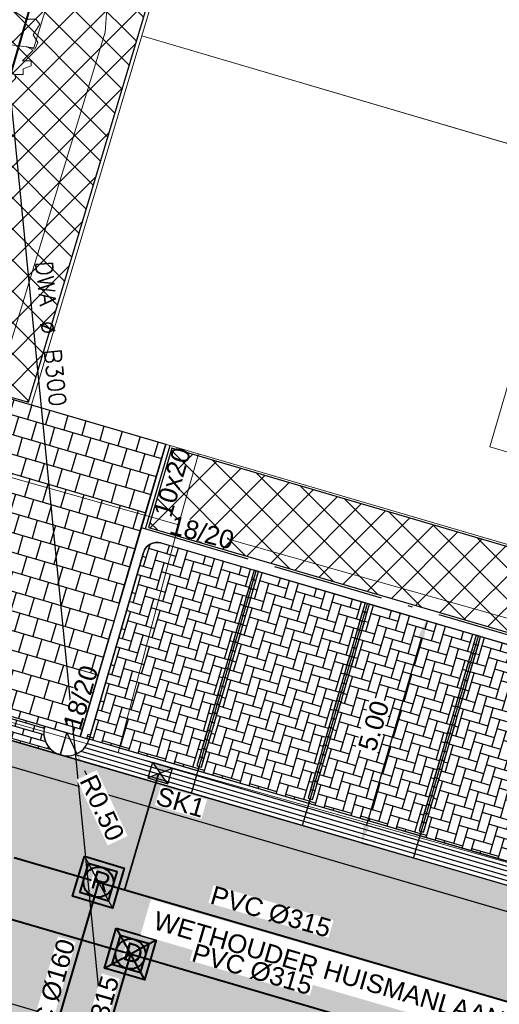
# Model space of a CAD drawing. Header units: metres. Extents: x 252743 to 254903, y 592696 to 593766.
# Tile 75 of 174: x 253836 to 253846, y 592942 to 592964. Entities that reach past the tile are written whole.
import ezdxf
from ezdxf.enums import TextEntityAlignment as Align
from ezdxf.lldxf.tags import DXFTag

# ---------------------------------------------------------------- set-up
doc = ezdxf.new("R2010")
doc.units = ezdxf.units.M
doc.set_wipeout_variables(frame=1)
for name, pattern in [('ACAD_ISO11W100', [33, 12, -3, 12, -3, 0, -3]), ('CENTER', [50.8, 31.75, -6.35, 6.35, -6.35]), ('DASHED', [19.05, 12.7, -6.35]), ('HIDDEN', [9.525, 6.35, -3.175]), ('IMPORT-KG-KADASTRAAL-SO _2_', [0]), ('IMPORT-KG-PERCEEL-SO _2_', [0])]:
    doc.linetypes.add(name, pattern=pattern)
for name, color, linetype, lineweight in [('132034000_dwg', 8, 'Continuous', 5), ('B-BH-GR-BEPLANTING_CULTUUR_HEESTERS-G', 250, 'Continuous', 18), ('B-BH-KG-GRENS_KADASTRAAL-G', 250, 'IMPORT-KG-KADASTRAAL-SO _2_', 18), ('B-BH-KG-GRENS_PERCEEL-G', 250, 'IMPORT-KG-PERCEEL-SO _2_', 18), ('B-BH-VH-OPENVERHARDING-G', 250, 'Continuous', 18), ('B-WE-GR-BOOM-S2', 8, 'Continuous', 9), ('B-WE-GR-BOOM_STAMDIAMETER-T', 7, 'Continuous', 25), ('N-RI-DWA-INSPECTIEPUT', 12, 'Continuous', 40), ('N-RI-DWA-PVC', 12, 'CENTER', 40), ('N-RI-HWA-INSPECTIEPUT', 150, 'Continuous', 40), ('N-RI-HWA-PVC', 150, 'ACAD_ISO11W100', 40), ('N-RI-HWA-PVC125 KOLKAANSLUITING', 140, 'HIDDEN', 35), ('N-RI-IT-HWA-INSPECTIEPUT', 150, 'Continuous', 40), ('N-woningen', 1, 'Continuous', 0)]:
    doc.layers.add(name, color=color, linetype=linetype, lineweight=lineweight)
doc.layers.add('ALGEMEEN HULP', color=6, linetype='Continuous', plot=False)
doc.layers.add('N-WB-HULP', color=6, linetype='Continuous', plot=False)
for name, color, linetype in [('ALGEMEEN LEGENDA 200', 7, 'Continuous'), ('ALGEMEEN TEKST 200', 7, 'Continuous'), ('B-RI-DWA-BETON', 8, 'Continuous'), ('B-RI-TEKST 200', 8, 'Continuous'), ('N-GR-ARC-GROENVOORZIENING-N', 82, 'Continuous'), ('N-RI-KOLK-STRAATKOLK', 7, 'Continuous'), ('N-RI-TEKST 200', 7, 'Continuous'), ('N-WB-ARC-BETONSTEEN KF', 253, 'Continuous'), ('N-WB-ARC-BETONTEGEL 30X30', 8, 'Continuous'), ('N-WB-ARC-KLINKER DF', 24, 'Continuous'), ('N-WB-ARC-SBS-KF-ROODBRUIN-PARKEREN', 24, 'Continuous'), ('N-WB-ARC-SBS-KF-ROODBRUIN-RIJBAAN', 24, 'Continuous'), ('N-WB-BAND OPSLUITBAND 10x20', 7, 'DASHED'), ('N-WB-BAND TEKST 200', 7, 'Continuous'), ('N-WB-BAND TROTTOIRBAND 18 20', 7, 'ACAD_ISO11W100'), ('N-WB-KANTVERHARDING', 2, 'Continuous'), ('N-WB-MAATVOERING-VERHARDINGEN', 7, 'Continuous'), ('N-WB-MATERIAALGRENS', 1, 'Continuous'), ('N-WB-MOLGOOT GEBAKKEN DF', 8, 'Continuous')]:
    doc.layers.add(name, color=color, linetype=linetype)
doc.layers.add('B-WE-KG-GRENS_PERCEEL-G', color=7, linetype='KG-PERCEEL-SO', lineweight=18, true_color=0x00a6ff)
doc.layers.get('0').freeze()
doc.styles.add('B_STANDARD 200', font='txt.shx', dxfattribs={"height": 0.36})
doc.styles.add('N_STANDARD 200', font='arial.ttf', dxfattribs={"height": 0.4})
doc.styles.add('NLCS-ISO', font='txt')
doc.styles.get("Standard").update_dxf_attribs({"font": 'simplex.shx'})
tags = doc.linetypes.add('KG-PERCEEL-SO', pattern='A,5.5,-2,["P",Standard,S=1.8,R=0,X=-0.5,Y=-0.9],-2,5.5,-2,[5,NLCS.SHX,S=0.75,R=0,X=0,Y=0],-2', length=19).pattern_tags.tags
tags[6] = DXFTag(74, 10)
doc.dimstyles.new('N_DIMENSION 200', dxfattribs={"dimtxt": 0.4, "dimasz": 0.4, "dimexe": 0.125, "dimexo": 0.125, "dimgap": 0.25, "dimtad": 1, "dimzin": 3, "dimdsep": 46, "dimtxsty": 'N_STANDARD 200', "dimcen": 0, "dimazin": 3, "dimtfac": 1, "dimtix": 1, "dimtmove": 2, "dimatfit": 3, "dimfxl": 0.125, "dimfxlon": 1, "dimtfill": 1, "dimtolj": 1, "dimtzin": 0, "dimarcsym": 0})
pattern_1 = [(73.72, (0, 0), (-0.13005114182, 0.037980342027), []), (163.72, (0, 0), (-0.187014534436, -0.15707198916), [0.1354836, -0.1354836])]

# ---------------------------------------------------------------- blocks, each defined once
blk = doc.blocks.new('SGR-BOOM_06_ST')
at = {"linetype": 'Continuous', "flags": 128}
blk.add_lwpolyline([(2.698, 3.52), (2.53, 3.939), (2.197, 4.064), (1.945, 4.524), (1.273, 4.692), (0.855, 4.524), (1.108, 4.273), (1.064, 3.812), (0.228, 3.98), (0.352, 4.315), (0.184, 4.692), (-0.15, 4.609), (-0.486, 4.692), (-1.155, 4.65), (-1.491, 4.483), (-1.952, 4.565), (-2.539, 4.105), (-2.12, 3.896), (-1.994, 3.644), (-1.575, 3.435), (-1.994, 2.89), (-2.539, 2.766), (-2.915, 3.099), (-2.62, 3.217), (-2.873, 3.855), (-3.628, 3.435), (-4.004, 3.016), (-3.794, 2.848), (-4.004, 2.514), (-4.425, 2.346), (-4.717, 2.054), (-5.01, 1.214), (-3.88, 0.921), (-3.712, 0.544), (-4.004, 0.293), (-4.507, 0.293), (-4.602, 0.556), (-5.093, 0.376), (-4.758, -0.168), (-4.925, -0.377), (-4.717, -0.545), (-4.884, -1.006), (-4.532, -1.182), (-4.717, -1.551), (-4.424, -1.592), (-4.293, -1.707), (-4.619, -2.107), (-3.921, -2.682), (-3.668, -2.431), (-3.46, -1.97), (-3.627, -1.761), (-3.419, -1.174), (-3.124, -1.342), (-2.788, -1.761), (-2.496, -2.01), (-2.788, -2.808), (-3.419, -2.932), (-3.668, -3.394), (-3.333, -3.771), (-2.832, -3.897), (-2.769, -4.022), (-2.706, -4.148), (-2.328, -3.729), (-1.826, -3.729), (-1.575, -3.897), (-1.699, -4.273), (-1.699, -4.609), (-1.154, -4.736), (-0.61, -4.692), (-0.486, -4.945), (-0.233, -4.65), (0.101, -4.483), (-0.059, -4.007), (0.269, -3.896), (0.773, -4.023), (0.856, -4.609), (1.149, -4.565), (1.442, -4.736), (2.071, -4.232), (2.365, -4.356), (2.322, -4.147), (2.657, -3.98), (2.406, -3.728), (2.113, -3.644), (2.574, -3.226), (2.615, -2.975), (3.16, -2.848), (3.538, -3.058), (3.787, -2.807), (3.77, -2.633), (4.123, -2.633), (4.123, -2.387), (4.459, -2.263), (4.459, -2.054), (4.082, -2.054), (4.543, -1.591), (4.25, -1.425), (4.627, -1.55), (4.752, -1.257), (4.543, -0.921), (4.835, -0.461), (4.668, -0.252), (4.25, -0.252), (3.746, 0.085), (4.082, 0.294), (4.375, 0.838), (4.543, 0.589), (4.876, 0.713), (4.667, 1.425), (4.711, 1.886), (4.5, 1.97), (4.164, 2.64), (3.828, 3.013), (3.374, 2.604), (3.663, 2.431), (3.914, 1.802), (3.537, 1.718), (3.327, 2.136), (2.991, 2.054), (2.657, 2.305), (2.238, 2.514), (2.447, 2.682), (2.321, 2.932), (2.53, 3.184), (2.866, 3.059), (3.159, 3.227)], close=True, dxfattribs=at)
blk.add_circle((0, 0), 0.15)
at = {"layer": 'B-WE-GR-BOOM_STAMDIAMETER-T', "style": 'NLCS-ISO'}
blk.add_attdef('STAMDIAMETER', text='', height=0.3, dxfattribs=at).set_placement((0, 0), align=Align.BOTTOM_LEFT)
blk = doc.blocks.new('OP HOOGTE STELLEN GIET VW')
at = {"flags": 128}
blk.add_lwpolyline([(-1.62, 1.62), (-1.62, -1.63), (1.62, -1.63), (1.62, 1.62)], close=True, dxfattribs=at)
blk.add_circle((0, 0), 1.62)
at = {"insert": (-0.74, 1.18), "char_height": 2, "attachment_point": 1, "style": 'N_STANDARD 200', "bg_fill": 3, "box_fill_scale": 1, "bg_fill_color": 256, "bg_fill_transparency": 0}
blk.add_mtext_dynamic_manual_height_columns('D', width=0.4, gutter_width=2, heights=[0], dxfattribs=at)
blk = doc.blocks.new('INPECTIEPUT DWA')
for p, q in [((-0.45, -0.45), (0.45, 0.45)), ((-0.45, 0.45), (0.45, -0.45))]:
    blk.add_line(p, q)
at = {"flags": 128}
blk.add_lwpolyline([(-0.45, 0.45), (0.45, 0.45), (0.45, -0.45), (-0.45, -0.45), (-0.45, 0.45)], dxfattribs=at)
blk = doc.blocks.new('STRAATKOLK STR3545')
h = blk.add_hatch(color=256)
h.dxf.hatch_style = 1
h.paths.add_polyline_path([(0, 0.35), (0.225, 0.175), (0.45, 0.35)])
h = blk.add_hatch(color=256)
h.dxf.hatch_style = 1
h.paths.add_polyline_path([(0.225, 0.175), (0, 0), (0.45, 0)])
for points in [[(0, 0.35), (0.225, 0.175), (0.45, 0.35)], [(0, 0.35), (0, 0), (0.45, 0), (0.45, 0.35)], [(0.225, 0.175), (0, 0), (0.45, 0)]]:
    blk.add_lwpolyline(points, close=True)
at = {"style": 'N_STANDARD 200'}
blk.add_attdef('STRAATKOLK', (0.297, -0.502), '', height=0.4, dxfattribs=at)
at = {"color": 7, "true_color": 0xffffff}
blk.add_wipeout([(0.316, -0.088), (1.358, -0.088), (1.358, -0.525), (0.316, -0.525)], dxfattribs=at)
blk = doc.blocks.new('OP HOOGTE STELLEN GIET RWA')
blk.add_lwpolyline([(-1.62, 1.62), (-1.62, -1.63), (1.62, -1.63), (1.62, 1.62)], close=True)
blk.add_circle((0, 0), 1.62)
at = {"insert": (-0.77, 1.18), "char_height": 2, "attachment_point": 1, "style": 'N_STANDARD 200', "bg_fill": 3, "box_fill_scale": 1, "bg_fill_color": 256, "bg_fill_transparency": 0}
blk.add_mtext_dynamic_manual_height_columns('R', width=0.4, gutter_width=2, heights=[0], dxfattribs=at)
blk = doc.blocks.new('INSPECTIEPUT IT')
at = {"flags": 128}
blk.add_lwpolyline([(-2.25, 2.25), (2.25, 2.25), (2.25, -2.25), (-2.25, -2.25), (-2.25, 2.25)], dxfattribs=at)
at = {"layer": 'N-WB-HULP'}
blk.add_line((-2.25, 2.25), (2.25, -2.25), dxfattribs=at)
blk = doc.blocks.new('*D639')
at = {"layer": 'ALGEMEEN LEGENDA 200', "color": 0, "lineweight": -2, "transparency": 16777216}
for p, q in [((253836.757, 592948.361), (253836.969, 592947.908)), ((253837.139, 592947.546), (253837.309, 592947.184))]:
    blk.add_line(p, q, dxfattribs=at)
at = {"layer": 'Defpoints', "color": 0, "transparency": 16777216}
for p in [(253836.757, 592948.361), (253836.969, 592947.908)]:
    blk.add_point(p, dxfattribs=at)
at = {"layer": 'ALGEMEEN LEGENDA 200', "color": 0, "transparency": 16777216, "insert": (253837.518, 592946.74), "char_height": 0.4, "attachment_point": 5, "rotation": 295.1497, "style": 'N_STANDARD 200', "bg_fill": 3, "box_fill_scale": 1.1, "bg_fill_color": 256, "bg_fill_true_color": 13158600, "bg_fill_transparency": 0}
blk.add_mtext('\\A1;R0.50', dxfattribs=at)
at = {"layer": 'ALGEMEEN LEGENDA 200', "color": 0, "transparency": 16777216}
blk.add_solid([(253837.2, 592947.574), (253837.079, 592947.518), (253836.969, 592947.908)], dxfattribs=at)
blk = doc.blocks.new('132034000_dwg_GWW-CAD Brk tekening 12A-1381409-Plot dakaanzicht')
at = {"layer": 'B-BH-KG-GRENS_KADASTRAAL-G', "color": 253, "linetype": 'Continuous', "lineweight": 9, "flags": 128}
for points in [[(253849227, 592966575), (253840119, 592969256), (253838375, 592963415)], [(253847513, 592960725), (253838375, 592963415), (253835996, 592955445), (253839482, 592954423), (253859642, 592948510), (253860401, 592950606), (253861123, 592953079)]]:
    blk.add_lwpolyline(points, dxfattribs=at)
at = {"layer": 'B-BH-KG-GRENS_PERCEEL-G', "color": 253, "linetype": 'Continuous', "lineweight": 9}
blk.add_line((253838375, 592963415), (253847513, 592960725), dxfattribs=at)
at = {"layer": 'B-BH-KG-GRENS_PERCEEL-G', "color": 253, "linetype": 'Continuous', "lineweight": 9, "flags": 128}
for points in [[(253847513, 592960725), (253838375, 592963415), (253840119, 592969256), (253849227, 592966575)], [(253861123, 592953079), (253860401, 592950606), (253859642, 592948510), (253839482, 592954423), (253835996, 592955445), (253838375, 592963415)]]:
    blk.add_lwpolyline(points, dxfattribs=at)
blk = doc.blocks.new('132034000_dwg_GWW-CAD Bgt tekening 12A-1381416-Plot dakaanzicht')
at = {"layer": 'B-BH-GR-BEPLANTING_CULTUUR_HEESTERS-G', "color": 253, "lineweight": 9, "flags": 128}
for points in [[(253834544, 592963347), (253836046, 592963156), (253842196, 592983304), (253844458, 592991787), (253842762, 592994191), (253844611, 593000000), (253845148, 593001685), (253843361, 593002228), (253843832, 593003792), (253857321, 593000000), (253873462, 592995464), (253872931, 592993653), (253870737, 592994297), (253867840, 592995146), (253851282, 593000000), (253849457, 593000535), (253848356, 593000915), (253837640, 592964305), (253837582, 592963491)], [(253837582, 592963491), (253835198, 592955683), (253834747, 592954105), (253829684, 592955540), (253832060, 592963662), (253834007, 592963415)]]:
    blk.add_lwpolyline(points, dxfattribs=at)
blk.add_lwpolyline([(253839599, 592954389), (253859641, 592948510), (253859159, 592947183), (253839886, 592952647), (253839169, 592952850)], close=True, dxfattribs=at)
at = {"layer": 'B-BH-VH-OPENVERHARDING-G', "color": 253, "lineweight": 9, "flags": 128}
for points in [[(253838468, 592947762), (253851404, 592944109), (253857700, 592942307), (253869044, 592939061), (253867347, 592933297), (253806379, 592950549), (253807958, 592956117), (253825975, 592951152), (253828252, 592950646), (253833362, 592949203), (253834137, 592948984), (253837864, 592947932)], [(253839169, 592952850), (253837864, 592947932), (253834137, 592948984), (253833362, 592949203), (253834747, 592954105), (253835557, 592953875), (253838485, 592953044)], [(253839886, 592952647), (253859159, 592947183), (253858293, 592944290), (253857700, 592942307), (253851404, 592944109), (253838468, 592947762), (253837864, 592947932), (253839169, 592952850)]]:
    blk.add_lwpolyline(points, close=True, dxfattribs=at)
blk = doc.blocks.new('132034000_dwg-1357416-Plot dakaanzicht')
for name in ['132034000_dwg_GWW-CAD Brk tekening 12A-1381409-Plot dakaanzicht', '132034000_dwg_GWW-CAD Bgt tekening 12A-1381416-Plot dakaanzicht']:
    blk.add_blockref(name, (0, 0))
blk = doc.blocks.new('*D1208')
at = {"layer": 'Defpoints', "color": 0, "transparency": 16777216}
for p in [(253844.45, 592950.805), (253843.048, 592946.006), (253843.121, 592945.985)]:
    blk.add_point(p, dxfattribs=at)
at = {"layer": 'N-WB-MAATVOERING-VERHARDINGEN', "color": 0, "lineweight": -2, "transparency": 16777216}
for p, q in [((253844.523, 592950.784), (253844.643, 592950.749)), ((253844.41, 592950.4), (253843.233, 592946.369)), ((253843.121, 592945.985), (253843.241, 592945.95))]:
    blk.add_line(p, q, dxfattribs=at)
at = {"layer": 'N-WB-MAATVOERING-VERHARDINGEN', "color": 0, "transparency": 16777216}
for points in [[(253844.346, 592950.418), (253844.474, 592950.381), (253844.523, 592950.784)], [(253843.169, 592946.387), (253843.297, 592946.35), (253843.121, 592945.985)]]:
    blk.add_solid(points, dxfattribs=at)
at = {"layer": 'N-WB-MAATVOERING-VERHARDINGEN', "color": 0, "transparency": 16777216, "insert": (253843.386, 592948.512), "char_height": 0.4, "attachment_point": 5, "rotation": 73.716, "style": 'N_STANDARD 200', "bg_fill": 3, "box_fill_scale": 1.1, "bg_fill_color": 256, "bg_fill_true_color": 13158600, "bg_fill_transparency": 0}
blk.add_mtext('\\A1;5.00', dxfattribs=at)

msp = doc.modelspace()

# ---------------------------------------------------------------- hatches: boundary and pattern name
at = {"layer": 'N-GR-ARC-GROENVOORZIENING-N'}
h = msp.add_hatch(dxfattribs=at)
h.set_pattern_fill('ANSI37', color=256, scale=0.15)
edge = h.paths.add_edge_path()
edge.add_line((253811.454, 593018.28), (253806.298, 592999.055))
edge.add_line((253806.298, 592999.055), (253789.974, 592938.13))
edge.add_line((253789.974, 592938.13), (253802.238, 592934.963))
edge.add_line((253802.238, 592934.963), (253806.671, 592950.115))
edge.add_line((253806.671, 592950.115), (253805.407, 592950.491))
edge.add_line((253805.407, 592950.491), (253807.258, 592956.697))
edge.add_line((253807.258, 592956.697), (253808.118, 592956.443))
edge.add_line((253808.118, 592956.443), (253808.207, 592956.736))
edge.add_line((253808.207, 592956.736), (253808.496, 592956.648))
edge.add_line((253808.496, 592956.648), (253809.663, 592960.623))
edge.add_arc((253810.161, 592960.519), 0.508, 69.7996, 168.2667, ccw=False)
edge.add_line((253810.336, 592960.996), (253822.269, 592957.542))
edge.add_line((253822.269, 592957.542), (253821.159, 592953.708))
edge.add_line((253821.159, 592953.708), (253826.493, 592952.158))
edge.add_line((253826.493, 592952.158), (253828.101, 592957.707))
edge.add_line((253828.101, 592957.707), (253804.112, 592964.62))
edge.add_line((253804.112, 592964.62), (253817.777, 593009.807))
edge.add_line((253817.777, 593009.807), (253841.361, 593003.034))
edge.add_line((253841.361, 593003.034), (253843.332, 593009.782))
edge.add_line((253843.332, 593009.782), (253811.454, 593018.28))
h = msp.add_hatch(dxfattribs=at)
h.set_pattern_fill('ANSI37', color=256, scale=0.15)
h.paths.add_polyline_path([(253845.361, 593009.238), (253828.521, 592951.587), (253833.454, 592950.098), (253834.566, 592953.934), (253835.112, 592955.734), (253835.926, 592955.501), (253849.423, 593000.597), (253873.078, 592993.661), (253873.556, 592995.294), (253849.295, 593002.412), (253850.716, 593007.359), (253850.431, 593007.438), (253850.51, 593007.736)])
h = msp.add_hatch(dxfattribs=at)
h.set_pattern_fill('ANSI37', color=256, scale=0.15)
edge = h.paths.add_edge_path()
edge.add_line((253839.022, 592954.506), (253838.521, 592952.798))
edge.add_line((253838.521, 592952.798), (253855.03, 592947.975))
edge.add_arc((253854.876, 592947.447), 0.55, -16.284, 73.716, ccw=False)
edge.add_line((253855.404, 592947.293), (253854.436, 592943.979))
edge.add_line((253854.436, 592943.979), (253858.229, 592942.871))
edge.add_line((253858.229, 592942.871), (253859.863, 592948.388))
edge.add_line((253859.863, 592948.388), (253859.627, 592948.462))
edge.add_line((253859.627, 592948.462), (253839.022, 592954.506))
at = {"layer": 'N-WB-ARC-BETONTEGEL 30X30'}
h = msp.add_hatch(dxfattribs=at)
h.set_pattern_fill('AR-B88', color=256, scale=0.002, angle=163.7, style=0)
h.set_pattern_definition([(163.7, (253912.06855, 592980.2829), (-0.114063, -0.3900649), []), (253.7, (253912.06855, 592980.28288), (0.0809695, -0.44709635), [0.4064, -0.4064])])
h.paths.add_polyline_path([(253835.243, 592955.662), (253838.892, 592954.596), (253837.048, 592948.274), (253833.399, 592949.348)])
at = {"layer": 'N-WB-ARC-KLINKER DF'}
h = msp.add_hatch(dxfattribs=at)
h.set_pattern_fill('AR-BRSTD', color=256, scale=0.002, angle=344, style=0)
h.set_pattern_definition([(344, (0, 0), (0.03734434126, 0.130235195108), []), (74, (0, 0), (-0.157984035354, 0.18624470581), [0.1354836, -0.1354836])])
edge = h.paths.add_edge_path()
edge.add_line((253833.403, 592949.346), (253836.278, 592948.505))
edge.add_arc((253836.758, 592948.364), 0.5, 163.6222, 249.8762)
edge.add_line((253836.586, 592947.894), (253832.78, 592949.005))
edge.add_arc((253832.919, 592949.491), 0.505, 254.048, 343.4032)
at = {"layer": 'N-WB-ARC-SBS-KF-ROODBRUIN-PARKEREN'}
h = msp.add_hatch(dxfattribs=at)
h.set_pattern_fill('AR-HBONE', color=256, scale=0.002, angle=28.72)
h.set_pattern_definition([(73.72, (21.28274, -6.21757), (-0.13808893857, 0.252015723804), [0.6096, -0.2032]), (163.72, (21.3397, -6.02252), (-0.13808893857, 0.252015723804), [0.6096, -0.2032])])
edge = h.paths.add_edge_path()
edge.add_line((253838.787, 592952.46), (253840.802, 592951.87))
edge.add_line((253840.802, 592951.87), (253839.568, 592947.648))
edge.add_line((253839.568, 592947.648), (253839.616, 592947.633))
edge.add_line((253839.616, 592947.633), (253839.588, 592947.537))
edge.add_line((253839.588, 592947.537), (253837.189, 592948.238))
edge.add_line((253837.189, 592948.238), (253837.217, 592948.334))
edge.add_line((253837.217, 592948.334), (253837.265, 592948.32))
edge.add_line((253837.265, 592948.32), (253838.415, 592952.256))
edge.add_arc((253838.703, 592952.172), 0.3, 73.716, 163.716, ccw=False)
h = msp.add_hatch(dxfattribs=at)
h.set_pattern_fill('AR-HBONE', color=256, scale=0.002, angle=28.72)
h.set_pattern_definition([(73.72, (23.68245, -6.91857), (-0.13808893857, 0.252015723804), [0.6096, -0.2032]), (163.72, (23.73941, -6.72351), (-0.13808893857, 0.252015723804), [0.6096, -0.2032])])
h.paths.add_polyline_path([(253840.898, 592951.842), (253843.202, 592951.169), (253841.968, 592946.947), (253842.016, 592946.932), (253841.988, 592946.836), (253839.588, 592947.537), (253839.616, 592947.633), (253839.664, 592947.619)])
h = msp.add_hatch(dxfattribs=at)
h.set_pattern_fill('AR-HBONE', color=256, scale=0.002, angle=28.72)
h.set_pattern_definition([(73.72, (26.08216, -7.61956), (-0.13808893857, 0.252015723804), [0.6096, -0.2032]), (163.72, (26.13912, -7.42451), (-0.13808893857, 0.252015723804), [0.6096, -0.2032])])
h.paths.add_polyline_path([(253843.298, 592951.141), (253845.602, 592950.468), (253844.368, 592946.246), (253844.416, 592946.231), (253844.388, 592946.135), (253841.988, 592946.836), (253842.016, 592946.932), (253842.064, 592946.918)])
h = msp.add_hatch(dxfattribs=at)
h.set_pattern_fill('AR-HBONE', color=256, scale=0.002, angle=28.72)
h.set_pattern_definition([(73.72, (28.48186, -8.32056), (-0.13808893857, 0.252015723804), [0.6096, -0.2032]), (163.72, (28.53883, -8.1255), (-0.13808893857, 0.252015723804), [0.6096, -0.2032])])
h.paths.add_polyline_path([(253845.698, 592950.44), (253848.001, 592949.767), (253846.767, 592945.545), (253846.816, 592945.53), (253846.787, 592945.434), (253844.388, 592946.135), (253844.416, 592946.231), (253844.464, 592946.217)])
at = {"layer": 'N-WB-ARC-SBS-KF-ROODBRUIN-RIJBAAN'}
h = msp.add_hatch(dxfattribs=at)
h.set_pattern_fill('AR-BRSTD', color=256, scale=0.002, angle=73.72)
h.set_pattern_definition(pattern_1)
edge = h.paths.add_edge_path()
edge.add_arc((253807.754, 592955.794), 0.501, 73.7384, 168.2158)
edge.add_line((253807.264, 592955.897), (253886.691, 592932.695))
edge.add_line((253886.691, 592932.695), (253886.843, 592933.213))
edge.add_line((253886.843, 592933.213), (253807.894, 592956.275))
h = msp.add_hatch(dxfattribs=at)
h.set_pattern_fill('AR-HBONE', color=256, scale=0.002, angle=163.72)
edge = h.paths.add_edge_path()
edge.add_line((253807.955, 592955.695), (253820.414, 592952.055))
edge.add_line((253820.414, 592952.055), (253833.68, 592948.18))
edge.add_line((253833.68, 592948.18), (253852.875, 592942.573))
edge.add_line((253852.875, 592942.573), (253867.182, 592938.386))
edge.add_line((253867.182, 592938.386), (253884.282, 592933.398))
edge.add_line((253884.282, 592933.398), (253886.691, 592932.695))
edge.add_line((253886.691, 592932.695), (253886.841, 592933.213))
edge.add_arc((253888.244, 592938.012), 5, 253.7016, 298.6713)
edge.add_line((253890.643, 592933.625), (253895.336, 592925.044))
edge.add_line((253895.336, 592925.044), (253867.91, 592933.055))
edge.add_line((253867.91, 592933.055), (253861.191, 592935.018))
edge.add_line((253861.191, 592935.018), (253846.826, 592939.214))
edge.add_line((253846.826, 592939.214), (253831.771, 592943.612))
edge.add_line((253831.771, 592943.612), (253813.523, 592948.943))
edge.add_line((253813.523, 592948.943), (253806.363, 592951.034))
edge.add_line((253806.363, 592951.034), (253805.884, 592951.174))
edge.add_line((253805.884, 592951.174), (253807.264, 592955.897))
edge.add_line((253807.264, 592955.897), (253807.955, 592955.695))
h = msp.add_hatch(dxfattribs=at)
h.set_pattern_fill('AR-BRSTD', color=256, scale=0.002, angle=73.72)
h.set_pattern_definition(pattern_1)
edge = h.paths.add_edge_path()
edge.add_arc((253806.354, 592950.998), 0.502, 159.4356, 253.5911, ccw=False)
edge.add_line((253805.884, 592951.174), (253895.335, 592925.045))
edge.add_line((253895.335, 592925.045), (253895.184, 592924.527))
edge.add_line((253895.184, 592924.527), (253806.212, 592950.516))

# ---------------------------------------------------------------- linework, layer by layer
at = {"layer": 'B-WE-KG-GRENS_PERCEEL-G', "ltscale": 0.5}
for points in [[(253838.375, 592963.415), (253840.119, 592969.256)], [(253839.482, 592954.423), (253835.996, 592955.445), (253838.375, 592963.415)], [(253838.375, 592963.415), (253856.451, 592958.094), (253856.397, 592957.912), (253862.176, 592956.245)], [(253862.176, 592956.245), (253861.579, 592954.643), (253860.401, 592950.606), (253859.642, 592948.51), (253839.482, 592954.423)]]:
    msp.add_lwpolyline(points, dxfattribs=at)
at = {"layer": 'N-GR-ARC-GROENVOORZIENING-N'}
msp.add_lwpolyline([(253845.361, 593009.238), (253828.521, 592951.587), (253833.454, 592950.098), (253834.566, 592953.934), (253835.112, 592955.734), (253835.926, 592955.501), (253849.423, 593000.597), (253873.078, 592993.661), (253873.556, 592995.294), (253849.295, 593002.412), (253850.716, 593007.359), (253850.431, 593007.438), (253850.51, 593007.736)], close=True, dxfattribs=at)
at = {"layer": 'N-RI-HWA-PVC'}
for p, q in [((253830.951, 592946.864), (253844.911, 592994.66)), ((253893.309, 592928.823), (253807.463, 592953.878)), ((253837.442, 592945.129), (253819.461, 592884.053))]:
    msp.add_line(p, q, dxfattribs=at)
at = {"layer": 'N-RI-HWA-PVC125 KOLKAANSLUITING'}
msp.add_line((253838.739, 592947.478), (253838.005, 592944.964), dxfattribs=at)
at = {"layer": 'N-WB-ARC-BETONSTEEN KF'}
for points in [[(253840.842, 592951.651), (253840.898, 592951.843), (253840.803, 592951.871), (253840.746, 592951.679)], [(253840.786, 592951.459), (253840.842, 592951.651), (253840.746, 592951.679), (253840.69, 592951.487)], [(253840.73, 592951.267), (253840.786, 592951.459), (253840.69, 592951.487), (253840.634, 592951.295)], [(253840.674, 592951.075), (253840.73, 592951.267), (253840.634, 592951.295), (253840.578, 592951.103)], [(253843.242, 592950.95), (253843.298, 592951.142), (253843.202, 592951.17), (253843.146, 592950.978)], [(253840.618, 592950.883), (253840.674, 592951.075), (253840.578, 592951.103), (253840.522, 592950.911)], [(253843.186, 592950.758), (253843.242, 592950.95), (253843.146, 592950.978), (253843.09, 592950.786)], [(253840.506, 592950.499), (253840.562, 592950.691), (253840.466, 592950.719), (253840.41, 592950.527)], [(253840.562, 592950.691), (253840.618, 592950.883), (253840.522, 592950.911), (253840.466, 592950.719)], [(253843.13, 592950.566), (253843.186, 592950.758), (253843.09, 592950.786), (253843.034, 592950.594)], [(253840.45, 592950.307), (253840.506, 592950.499), (253840.41, 592950.527), (253840.354, 592950.335)], [(253843.074, 592950.374), (253843.13, 592950.566), (253843.034, 592950.594), (253842.978, 592950.402)], [(253840.394, 592950.115), (253840.45, 592950.307), (253840.354, 592950.335), (253840.298, 592950.143)], [(253843.018, 592950.182), (253843.074, 592950.374), (253842.978, 592950.402), (253842.922, 592950.21)], [(253845.642, 592950.249), (253845.698, 592950.441), (253845.602, 592950.469), (253845.546, 592950.277)], [(253840.338, 592949.923), (253840.394, 592950.115), (253840.298, 592950.143), (253840.242, 592949.951)], [(253842.962, 592949.99), (253843.018, 592950.182), (253842.922, 592950.21), (253842.866, 592950.018)], [(253845.53, 592949.865), (253845.586, 592950.057), (253845.49, 592950.085), (253845.434, 592949.893)], [(253845.586, 592950.057), (253845.642, 592950.249), (253845.546, 592950.277), (253845.49, 592950.085)], [(253840.281, 592949.731), (253840.338, 592949.923), (253840.242, 592949.951), (253840.185, 592949.759)], [(253842.906, 592949.798), (253842.962, 592949.99), (253842.866, 592950.018), (253842.81, 592949.826)], [(253845.474, 592949.673), (253845.53, 592949.865), (253845.434, 592949.893), (253845.378, 592949.701)], [(253840.225, 592949.539), (253840.281, 592949.731), (253840.185, 592949.759), (253840.129, 592949.567)], [(253842.849, 592949.606), (253842.906, 592949.798), (253842.81, 592949.826), (253842.753, 592949.634)], [(253845.417, 592949.481), (253845.474, 592949.673), (253845.378, 592949.701), (253845.321, 592949.509)], [(253840.169, 592949.347), (253840.225, 592949.539), (253840.129, 592949.567), (253840.073, 592949.375)], [(253842.737, 592949.222), (253842.793, 592949.414), (253842.697, 592949.442), (253842.641, 592949.25)], [(253842.793, 592949.414), (253842.849, 592949.606), (253842.753, 592949.634), (253842.697, 592949.442)], [(253845.361, 592949.289), (253845.417, 592949.481), (253845.321, 592949.509), (253845.265, 592949.317)], [(253840.113, 592949.155), (253840.169, 592949.347), (253840.073, 592949.375), (253840.017, 592949.183)], [(253842.681, 592949.03), (253842.737, 592949.222), (253842.641, 592949.25), (253842.585, 592949.058)], [(253845.305, 592949.097), (253845.361, 592949.289), (253845.265, 592949.317), (253845.209, 592949.125)], [(253840.057, 592948.963), (253840.113, 592949.155), (253840.017, 592949.183), (253839.961, 592948.991)], [(253842.625, 592948.838), (253842.681, 592949.03), (253842.585, 592949.058), (253842.529, 592948.866)], [(253845.249, 592948.905), (253845.305, 592949.097), (253845.209, 592949.125), (253845.153, 592948.933)], [(253839.945, 592948.579), (253840.001, 592948.771), (253839.905, 592948.799), (253839.849, 592948.607)], [(253840.001, 592948.771), (253840.057, 592948.963), (253839.961, 592948.991), (253839.905, 592948.799)], [(253842.569, 592948.646), (253842.625, 592948.838), (253842.529, 592948.866), (253842.473, 592948.674)], [(253845.193, 592948.713), (253845.249, 592948.905), (253845.153, 592948.933), (253845.097, 592948.741)], [(253839.889, 592948.387), (253839.945, 592948.579), (253839.849, 592948.607), (253839.793, 592948.415)], [(253842.513, 592948.454), (253842.569, 592948.646), (253842.473, 592948.674), (253842.417, 592948.482)], [(253845.137, 592948.521), (253845.193, 592948.713), (253845.097, 592948.741), (253845.041, 592948.549)], [(253839.833, 592948.195), (253839.889, 592948.387), (253839.793, 592948.415), (253839.737, 592948.223)], [(253842.457, 592948.262), (253842.513, 592948.454), (253842.417, 592948.482), (253842.361, 592948.29)], [(253845.081, 592948.329), (253845.137, 592948.521), (253845.041, 592948.549), (253844.985, 592948.357)], [(253839.777, 592948.003), (253839.833, 592948.195), (253839.737, 592948.223), (253839.681, 592948.031)], [(253842.401, 592948.07), (253842.457, 592948.262), (253842.361, 592948.29), (253842.305, 592948.098)], [(253844.969, 592947.945), (253845.025, 592948.137), (253844.929, 592948.165), (253844.873, 592947.973)], [(253845.025, 592948.137), (253845.081, 592948.329), (253844.985, 592948.357), (253844.929, 592948.165)], [(253839.72, 592947.811), (253839.777, 592948.003), (253839.681, 592948.031), (253839.624, 592947.839)], [(253842.345, 592947.878), (253842.401, 592948.07), (253842.305, 592948.098), (253842.249, 592947.906)], [(253844.913, 592947.753), (253844.969, 592947.945), (253844.873, 592947.973), (253844.817, 592947.781)], [(253839.664, 592947.619), (253839.72, 592947.811), (253839.624, 592947.839), (253839.568, 592947.648)], [(253842.288, 592947.686), (253842.345, 592947.878), (253842.249, 592947.906), (253842.192, 592947.714)], [(253844.856, 592947.561), (253844.913, 592947.753), (253844.817, 592947.781), (253844.76, 592947.589)], [(253842.176, 592947.302), (253842.232, 592947.494), (253842.136, 592947.522), (253842.08, 592947.33)], [(253842.232, 592947.494), (253842.288, 592947.686), (253842.192, 592947.714), (253842.136, 592947.522)], [(253844.8, 592947.369), (253844.856, 592947.561), (253844.76, 592947.589), (253844.704, 592947.397)], [(253842.12, 592947.11), (253842.176, 592947.302), (253842.08, 592947.33), (253842.024, 592947.138)], [(253844.744, 592947.177), (253844.8, 592947.369), (253844.704, 592947.397), (253844.648, 592947.205)], [(253842.064, 592946.918), (253842.12, 592947.11), (253842.024, 592947.138), (253841.968, 592946.947)], [(253844.688, 592946.985), (253844.744, 592947.177), (253844.648, 592947.205), (253844.592, 592947.013)], [(253844.632, 592946.793), (253844.688, 592946.985), (253844.592, 592947.013), (253844.536, 592946.821)], [(253844.576, 592946.601), (253844.632, 592946.793), (253844.536, 592946.821), (253844.48, 592946.629)], [(253844.52, 592946.409), (253844.576, 592946.601), (253844.48, 592946.629), (253844.424, 592946.437)], [(253844.464, 592946.217), (253844.52, 592946.409), (253844.424, 592946.437), (253844.368, 592946.246)]]:
    msp.add_lwpolyline(points, close=True, dxfattribs=at)
at = {"layer": 'N-WB-ARC-KLINKER DF'}
msp.add_lwpolyline([(253833.403, 592949.346), (253836.278, 592948.505, 0.395191), (253836.586, 592947.894), (253832.78, 592949.005, 0.410921)], format="xyb", close=True, dxfattribs=at)
at = {"layer": 'N-WB-ARC-SBS-KF-ROODBRUIN-PARKEREN'}
for points in [[(253807.894, 592956.275, 0.437291), (253807.264, 592955.897), (253886.691, 592932.695), (253886.843, 592933.213)], [(253807.955, 592955.695), (253820.414, 592952.055), (253833.68, 592948.18), (253852.875, 592942.573), (253867.182, 592938.386), (253884.282, 592933.398), (253886.691, 592932.695), (253886.841, 592933.213, 0.198775), (253890.643, 592933.625), (253895.336, 592925.044), (253867.91, 592933.055), (253861.191, 592935.018), (253846.826, 592939.214), (253831.771, 592943.612), (253813.523, 592948.943), (253806.363, 592951.034), (253805.884, 592951.174), (253807.264, 592955.897)], [(253838.787, 592952.46), (253840.802, 592951.87), (253839.568, 592947.648), (253839.616, 592947.633), (253839.588, 592947.537), (253837.189, 592948.238), (253837.217, 592948.334), (253837.265, 592948.32), (253838.415, 592952.256, -0.414214)]]:
    msp.add_lwpolyline(points, format="xyb", close=True, dxfattribs=at)
for points in [[(253840.898, 592951.842), (253843.202, 592951.169), (253841.968, 592946.947), (253842.016, 592946.932), (253841.988, 592946.836), (253839.588, 592947.537), (253839.616, 592947.633), (253839.664, 592947.619)], [(253843.298, 592951.141), (253845.602, 592950.468), (253844.368, 592946.246), (253844.416, 592946.231), (253844.388, 592946.135), (253841.988, 592946.836), (253842.016, 592946.932), (253842.064, 592946.918)], [(253845.698, 592950.44), (253848.001, 592949.767), (253846.767, 592945.545), (253846.816, 592945.53), (253846.787, 592945.434), (253844.388, 592946.135), (253844.416, 592946.231), (253844.464, 592946.217)]]:
    msp.add_lwpolyline(points, close=True, dxfattribs=at)
at = {"layer": 'N-WB-BAND OPSLUITBAND 10x20', "ltscale": 0.4}
msp.add_line((253838.459, 592952.764), (253838.988, 592954.568), dxfattribs=at)
at = {"layer": 'N-WB-BAND TROTTOIRBAND 18 20', "ltscale": 0.2}
for p, q in [((253837.046, 592948.28), (253838.363, 592952.792)), ((253838.363, 592952.792), (253855.017, 592947.927)), ((253836.615, 592947.881), (253836.759, 592948.362))]:
    msp.add_line(p, q, dxfattribs=at)
at = {"layer": 'N-WB-BAND TROTTOIRBAND 18 20'}
msp.add_line((253837.236, 592948.219), (253836.759, 592948.362), dxfattribs=at)
at = {"layer": 'N-WB-KANTVERHARDING'}
msp.add_line((253838.363, 592952.792), (253838.892, 592954.596), dxfattribs=at)
msp.add_lwpolyline([(253838.787, 592952.46), (253854.96, 592947.735, -0.414214), (253855.164, 592947.363), (253853.986, 592943.331, 0.414083), (253854.326, 592942.711), (253858.838, 592941.391)], format="xyb", dxfattribs=at)
for points in [[(253839.448, 592947.057), (253840.85, 592951.856)], [(253841.848, 592946.356), (253843.25, 592951.155)], [(253844.247, 592945.655), (253845.649, 592950.454)]]:
    msp.add_lwpolyline(points, dxfattribs=at)
for centre, radius, start, end in [((253838.703, 592952.172), 0.3, 73.716, 163.716), ((253836.758, 592948.364), 0.5, 163.6222, 253.6261)]:
    msp.add_arc(centre, radius, start, end, dxfattribs=at)
at = {"layer": 'N-WB-MATERIAALGRENS'}
msp.add_line((253837.891, 592948.033), (253853.987, 592943.331), dxfattribs=at)
at = {"layer": 'N-WB-MOLGOOT GEBAKKEN DF'}
for p, q in [((253837.06, 592947.963), (253853.998, 592943.016)), ((253837.143, 592948.043), (253853.97, 592943.128)), ((253837.201, 592948.131), (253853.968, 592943.233)), ((253836.938, 592947.895), (253854.065, 592942.892))]:
    msp.add_line(p, q, dxfattribs=at)
at = {"layer": 'N-woningen', "color": 6}
msp.add_lwpolyline([(253858.132, 592996.308), (253845.893, 592954.534), (253855.548, 592951.706), (253867.786, 592993.48)], close=True, dxfattribs=at)
at = {"layer": 'N-woningen'}
for points in [[(253858.122, 592963.769), (253858.172, 592963.942), (253840.119, 592969.256), (253838.375, 592963.415), (253856.451, 592958.094), (253856.397, 592957.912), (253862.176, 592956.245), (253862.249, 592956.449), (253863.863, 592962.111), (253858.122, 592963.769)], [(253838.375, 592963.415), (253835.996, 592955.445), (253839.482, 592954.423), (253859.642, 592948.51), (253860.401, 592950.606), (253861.579, 592954.643), (253862.176, 592956.245), (253856.397, 592957.912), (253856.451, 592958.094), (253838.375, 592963.415)]]:
    msp.add_lwpolyline(points, close=True, dxfattribs=at)

# ---------------------------------------------------------------- block references
at = {"layer": '132034000_dwg', "color": 253, "lineweight": 9, "xscale": 0.001, "yscale": 0.001, "zscale": 0.001}
msp.add_blockref('132034000_dwg-1357416-Plot dakaanzicht', (0, 0), dxfattribs=at)
at = {"layer": 'B-WE-GR-BOOM-S2'}
ref = msp.add_blockref('SGR-BOOM_06_ST', (253833.754, 592963.897, -0.478), dxfattribs=dict(at, xscale=0.5, yscale=0.5, zscale=0.5))
ref.add_attrib('STAMDIAMETER', 'Dia 20', dxfattribs={"layer": 'B-WE-GR-BOOM_STAMDIAMETER-T', "height": 0.3, "style": 'NLCS-ISO'}).set_placement((253833.754, 592963.897, -0.478), align=Align.BOTTOM_LEFT)

# ---------------------------------------------------------------- texts
at = {"layer": 'B-RI-TEKST 200', "style": 'B_STANDARD 200'}
msp.add_text('DWA ø B300', height=0.36, rotation=275.6125, dxfattribs=at).set_placement((253836.08, 592958.533))

# ---------------------------------------------------------------- next in the draw order: block references
at = {"layer": 'N-RI-DWA-INSPECTIEPUT', "xscale": 0.2, "yscale": 0.2, "zscale": 0.2, "rotation": 343.8235078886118}
msp.add_blockref('OP HOOGTE STELLEN GIET VW', (253838.131, 592943.584), dxfattribs=at)

# ---------------------------------------------------------------- next in the draw order: linework, layer by layer
at = {"layer": 'B-RI-DWA-BETON'}
msp.add_line((253837.753, 592939.699), (253834.448, 592973.248), dxfattribs=at)
at = {"layer": 'N-GR-ARC-GROENVOORZIENING-N'}
msp.add_lwpolyline([(253839.022, 592954.506), (253838.521, 592952.798), (253855.03, 592947.975, -0.414214), (253855.404, 592947.293), (253854.436, 592943.979), (253858.229, 592942.871), (253859.863, 592948.388), (253859.627, 592948.462)], format="xyb", close=True, dxfattribs=at)

# ---------------------------------------------------------------- next in the draw order: block references
at = {"layer": 'N-RI-DWA-INSPECTIEPUT', "rotation": 343.8235078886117}
msp.add_blockref('INPECTIEPUT DWA', (253838.131, 592943.584), dxfattribs=at)

# ---------------------------------------------------------------- next in the draw order: block references
at = {"layer": 'N-RI-HWA-INSPECTIEPUT', "xscale": 0.2, "yscale": 0.2, "zscale": 0.2, "rotation": 343.4769859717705}
msp.add_blockref('OP HOOGTE STELLEN GIET RWA', (253837.438, 592945.136), dxfattribs=at)

# ---------------------------------------------------------------- next in the draw order: linework, layer by layer
at = {"layer": 'ALGEMEEN HULP'}
msp.add_line((253820.565, 592952.574), (253884.614, 592933.865), dxfattribs=at)

# ---------------------------------------------------------------- next in the draw order: block references
at = {"layer": 'N-RI-IT-HWA-INSPECTIEPUT', "xscale": 0.2, "yscale": 0.2, "zscale": 0.2, "rotation": 343.4769859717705}
msp.add_blockref('INSPECTIEPUT IT', (253837.438, 592945.136), dxfattribs=at)

# ---------------------------------------------------------------- next in the draw order: dimensions: what is measured, and where the dimension line sits
at = {"layer": 'ALGEMEEN LEGENDA 200'}
dim = msp.add_radius_dim(center=(253836.757, 592948.361), mpoint=(253836.969, 592947.908), dimstyle='N_DIMENSION 200', override={"dimfxl": 0.0125}, dxfattribs=at)
dim.commit()
dim.dimension.update_dxf_attribs({"geometry": '*D639', "text_midpoint": (253837.518, 592946.74), "dimtype": 164})

# ---------------------------------------------------------------- next in the draw order: linework, layer by layer
at = {"layer": 'N-WB-ARC-BETONTEGEL 30X30'}
msp.add_lwpolyline([(253835.243, 592955.662), (253838.892, 592954.596), (253837.048, 592948.274), (253833.399, 592949.348)], close=True, dxfattribs=at)
at = {"layer": 'N-WB-BAND TROTTOIRBAND 18 20', "ltscale": 0.2}
msp.add_line((253836.278, 592948.505), (253836.759, 592948.362), dxfattribs=at)
at = {"layer": 'N-WB-BAND TROTTOIRBAND 18 20'}
msp.add_line((253836.616, 592947.884), (253836.759, 592948.362), dxfattribs=at)
at = {"layer": 'N-WB-KANTVERHARDING'}
msp.add_line((253838.415, 592952.256), (253837.237, 592948.224), dxfattribs=at)
msp.add_lwpolyline([(253853.222, 592943.034), (253833.736, 592948.726)], dxfattribs=at)
msp.add_arc((253836.757, 592948.361), 0.5, 253.6222, 343.6261, dxfattribs=at)

# ---------------------------------------------------------------- next in the draw order: block references
at = {"layer": 'N-RI-KOLK-STRAATKOLK', "rotation": 343.6332995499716}
msp.add_blockref('STRAATKOLK STR3545', (253838.508, 592947.387), dxfattribs=at).add_auto_attribs({'STRAATKOLK': 'SK1'})

# ---------------------------------------------------------------- next in the draw order: texts
at = {"layer": 'ALGEMEEN TEKST 200', "insert": (253838.708, 592944.515), "char_height": 0.4, "width": 7.82507, "attachment_point": 1, "rotation": 343.8391, "style": 'N_STANDARD 200', "bg_fill": 3, "box_fill_scale": 1.5, "bg_fill_color": 256, "bg_fill_transparency": 0}
msp.add_mtext('WETHOUDER HUISMANLAAN', dxfattribs=at)
at = {"layer": 'N-RI-TEKST 200', "insert": (253836.589, 592942.546), "char_height": 0.4, "width": 2.7, "attachment_point": 8, "rotation": 73.9001, "style": 'N_STANDARD 200', "bg_fill": 3, "box_fill_scale": 1, "bg_fill_color": 256, "bg_fill_transparency": 0}
msp.add_mtext('PVC Ø160', dxfattribs=at)
at = {"layer": 'N-WB-BAND TEKST 200', "char_height": 0.4, "width": 1.11436, "attachment_point": 8, "style": 'N_STANDARD 200', "bg_fill": 3, "box_fill_scale": 1, "bg_fill_color": 256, "bg_fill_transparency": 0}
for insert, rotation in [((253839.625, 592952.489), 345.1042), ((253837.249, 592949.069), 73.6615)]:
    msp.add_mtext('{\\C7;18/20}', dxfattribs=dict(at, insert=insert, rotation=rotation))

# ---------------------------------------------------------------- next in the draw order: dimensions: what is measured, and where the dimension line sits
at = {"layer": 'N-WB-MAATVOERING-VERHARDINGEN'}
dim = msp.add_aligned_dim(p1=(253844.45, 592950.805), p2=(253843.048, 592946.006), distance=0.076, dimstyle='N_DIMENSION 200', override={"dimfxl": 0.0125}, dxfattribs=at)
dim.commit()
dim.dimension.update_dxf_attribs({"geometry": '*D1208', "text_midpoint": (253843.386, 592948.512)})

# ---------------------------------------------------------------- next in the draw order: linework, layer by layer
at = {"layer": 'N-RI-DWA-PVC'}
for p, q in [((253829.506, 592946.103), (253838.319, 592943.529)), ((253838.131, 592943.584), (253821.038, 592884.817)), ((253838.319, 592943.529), (253894.296, 592927.167))]:
    msp.add_line(p, q, dxfattribs=at)

# ---------------------------------------------------------------- next in the draw order: texts
at = {"layer": 'N-RI-TEKST 200', "insert": (253841.107, 592944.293), "char_height": 0.4, "width": 2.7, "attachment_point": 8, "rotation": 343.7454, "style": 'N_STANDARD 200', "bg_fill": 3, "box_fill_scale": 1, "bg_fill_color": 256, "bg_fill_transparency": 0}
msp.add_mtext('PVC Ø315', dxfattribs=at)
at = {"layer": 'N-WB-BAND TEKST 200', "insert": (253839.231, 592953.716), "char_height": 0.4, "width": 0.58497, "attachment_point": 8, "rotation": 73.3659, "style": 'N_STANDARD 200', "bg_fill": 3, "box_fill_scale": 1, "bg_fill_color": 256, "bg_fill_transparency": 0}
msp.add_mtext('10x20', dxfattribs=at)

# ---------------------------------------------------------------- next in the draw order: texts
at = {"layer": 'N-RI-TEKST 200', "char_height": 0.4, "width": 2.7, "attachment_point": 8, "style": 'N_STANDARD 200', "bg_fill": 3, "box_fill_scale": 1, "bg_fill_color": 256, "bg_fill_transparency": 0}
for insert, rotation in [((253840.706, 592943.051), 343.7454), ((253837.539, 592941.749), 74.0688)]:
    msp.add_mtext('PVC Ø315', dxfattribs=dict(at, insert=insert, rotation=rotation))

doc.saveas('drawing.dxf')
